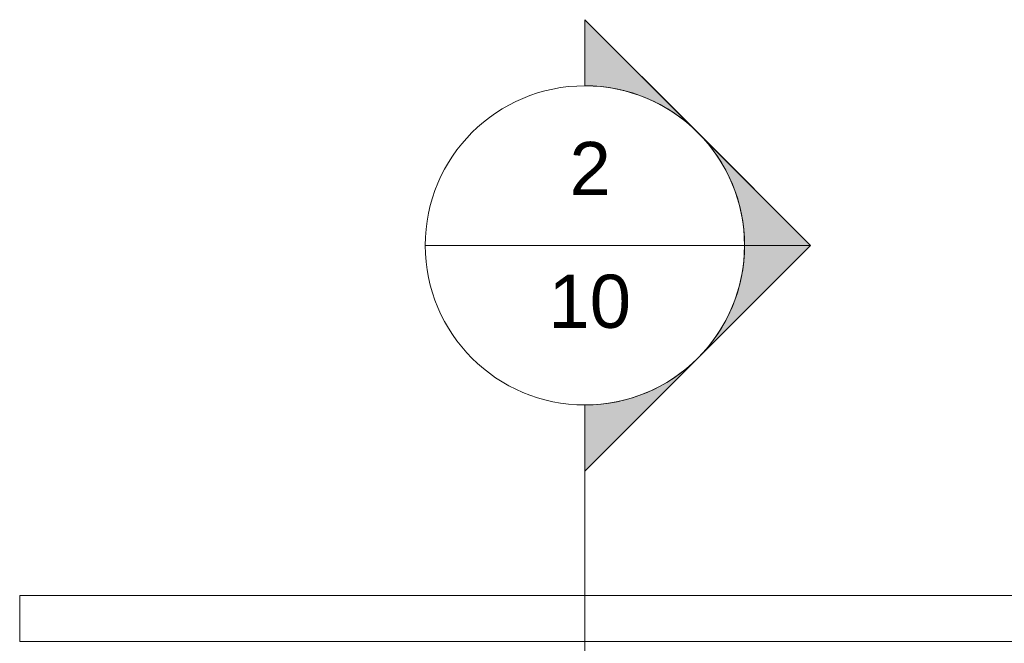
# Model space of a CAD drawing. Header units: metres. Extents: x 2.5 to 41.3, y -72.9 to -49.4.
# Tile 19 of 27: x 31.9 to 34.7, y -51.2 to -49.4. Entities that reach past the tile are written whole.
import ezdxf

# ---------------------------------------------------------------- set-up
doc = ezdxf.new("R2010")
doc.units = ezdxf.units.M
for name, color, linetype, lineweight in [('A-WALL', 7, 'Continuous', 18), ('G-ANNO-SYMB', 7, 'Continuous', 9), ('I-WALL', 7, 'Continuous', 18)]:
    doc.layers.add(name, color=color, linetype=linetype, lineweight=lineweight)
doc.styles.add('Arial', font='arial.ttf', dxfattribs={"height": 0.15})

# ---------------------------------------------------------------- blocks, each defined once
blk = doc.blocks.new('4 GRE - ESCOLA DE CINEMA E AUDIOVISUAL CINE REX R07_rvt-1-LAJE TÉCNICA')
at = {"layer": 'A-WALL', "color": 253, "true_color": 0xaaaaaa}
blk.add_line((31.9039, -51.1754), (35.0086, -51.1754), dxfattribs=at)
at = {"layer": 'I-WALL', "color": 253, "true_color": 0xaaaaaa}
for p, q in [((31.9039, -51.0454), (35.029, -51.0454)), ((31.9039, -51.0454), (31.9039, -51.1754)), ((35.0086, -51.1754), (31.9039, -51.1754))]:
    blk.add_line(p, q, dxfattribs=at)
blk = doc.blocks.new('Corte - M_Cabeça do corte - Preenchido-1049-LAJE TÉCNICA')
at = {"layer": 'G-ANNO-SYMB'}
h = blk.add_hatch(color=256, dxfattribs=at)
edge = h.paths.add_edge_path()
edge.add_line((-0.006, 0.008485), (-0.006, 0.006))
edge.add_arc((-0.006, 0), 0.006, 90, 135)
edge.add_line((-0.010243, 0.004243), (-0.006, 0.008485))
h = blk.add_hatch(color=256, dxfattribs=at)
edge = h.paths.add_edge_path()
edge.add_line((-0.006, 0.008485), (-0.001757, 0.004243))
edge.add_arc((-0.006, 0), 0.006, 45, 90)
edge.add_line((-0.006, 0.006), (-0.006, 0.008485))
h = blk.add_hatch(color=256, dxfattribs=at)
edge = h.paths.add_edge_path()
edge.add_line((-0.014485, 0), (-0.010243, 0.004243))
edge.add_arc((-0.006, 0), 0.006, 135, 180)
edge.add_line((-0.012, 0), (-0.014485, 0))
h = blk.add_hatch(color=256, dxfattribs=at)
edge = h.paths.add_edge_path()
edge.add_line((0.002485, 0), (0, 0))
edge.add_arc((-0.006, 0), 0.006, 360, 405)
edge.add_line((-0.001757, 0.004243), (0.002485, 0))
for p, q in [((-0.006, 0.008485), (-0.014485, 0)), ((-0.006, 0.008485), (-0.010243, 0.004243)), ((-0.006, 0.008485), (0.002485, 0)), ((-0.006, 0.006), (-0.006, 0.008485)), ((-0.006, 0.008485), (-0.006, 0.006)), ((-0.001757, 0.004243), (-0.006, 0.008485)), ((-0.010243, 0.004243), (-0.014485, 0)), ((0.002485, 0), (-0.001757, 0.004243)), ((-0.014485, 0), (-0.012, 0)), ((0, 0), (0.002485, 0)), ((-0.012, 0), (-0.014485, 0)), ((0, 0), (0.002485, 0))]:
    blk.add_line(p, q, dxfattribs=at)
for start, end in [(360, 180), (90, 135), (45, 90), (135, 180), (360, 45), (180, 360)]:
    blk.add_arc((-0.006, 0), 0.006, start, end, dxfattribs=at)

msp = doc.modelspace()

# ---------------------------------------------------------------- linework, layer by layer
at = {"layer": 'G-ANNO-SYMB'}
for p, q in [((33.047, -50.0584), (33.947, -50.0584)), ((33.497, -50.5084), (33.497, -72.5197))]:
    msp.add_line(p, q, dxfattribs=at)

# ---------------------------------------------------------------- block references
at = {"lineweight": 5}
msp.add_blockref('4 GRE - ESCOLA DE CINEMA E AUDIOVISUAL CINE REX R07_rvt-1-LAJE TÉCNICA', (0, 0), dxfattribs=at)
at = {"layer": 'G-ANNO-SYMB', "xscale": 74.99999999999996, "yscale": 74.99999999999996, "zscale": 74.99999999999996, "rotation": 269.9999999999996}
msp.add_blockref('Corte - M_Cabeça do corte - Preenchido-1049-LAJE TÉCNICA', (33.497, -50.5084), dxfattribs=at)

# ---------------------------------------------------------------- texts
at = {"layer": 'G-ANNO-SYMB', "char_height": 0.15, "attachment_point": 1, "style": 'Arial'}
for s, insert, width in [('2', (33.4537, -49.7667), 0.144304), ('10', (33.3941, -50.1409), 0.288607)]:
    msp.add_mtext(s, dxfattribs=dict(at, insert=insert, width=width))

doc.saveas('drawing.dxf')
